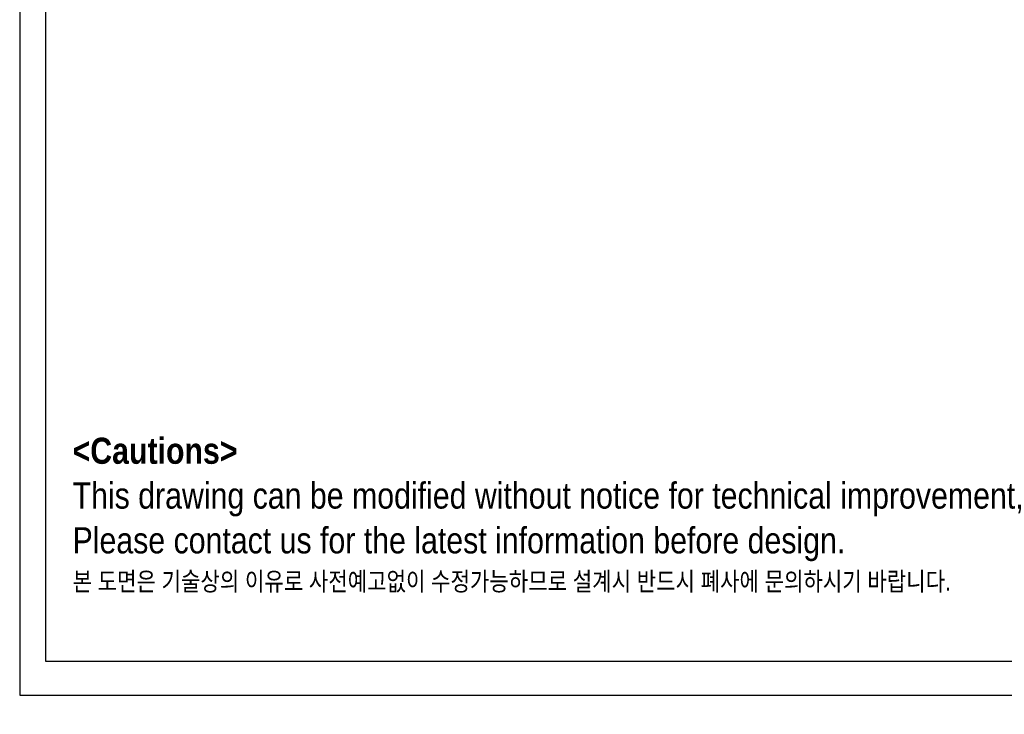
# Model space of a CAD drawing. Extents: x 0 to 2359, y -14 to 1663.
# Tile 1 of 40: x 0 to 738, y -14 to 506. Entities that reach past the tile are written whole.
import ezdxf

# ---------------------------------------------------------------- set-up
doc = ezdxf.new("R2010")
doc.units = 0
doc.header["$LTSCALE"] = 25.4
doc.layers.get('0').update_dxf_attribs({"linetype": 'CONTINUOUS'})
doc.layers.add('ATA-TEXT', color=7, linetype='CONTINUOUS', lineweight=25)
doc.styles.add('주 문자 (ISO)', font='arial.ttf')

# ---------------------------------------------------------------- blocks, each defined once
blk = doc.blocks.new('ata-Border-A1-002')
at = {"color": 253, "ltscale": 0.5}
for p, q in [((0, 594), (0, 0)), ((0, 0), (841, 0))]:
    blk.add_line(p, q, dxfattribs=at)
at = {"ltscale": 0.5}
blk.add_line((7, 9), (7, 585), dxfattribs=at)
blk.add_line((834, 9), (7, 9))

msp = doc.modelspace()

# ---------------------------------------------------------------- block references
at = {"xscale": 2.8, "yscale": 2.8, "zscale": 2.8}
msp.add_blockref('ata-Border-A1-002', (0, 0), dxfattribs=at)

# ---------------------------------------------------------------- texts
at = {"layer": 'ATA-TEXT', "color": 7, "insert": (39.5529306, 192.9800554), "char_height": 9.7999998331, "attachment_point": 1, "line_spacing_factor": 1.027748, "style": '주 문자 (ISO)'}
msp.add_mtext('{\\fArial|b1|i0|c129|p34;\\H2.00000x;<Cautions> }\\P{\\fArial|b0|i0|c129|p34;\\H2.00000x;This drawing can be modified without notice for technical improvement,}\\P{\\fArial|b0|i0|c129|p34;\\H2.00000x;Please contact us for the latest information before design.}\\P{\\fGulim|b0|i0|c129|p50;\\H1.42857x;본 도면은 기술상의 이유로 사전예고없이 수정가능하므로 설계시 반드시 폐사에 문의하시기 바랍니다}{\\fArial|b0|i0|c129|p34;\\H1.42857x;.}', dxfattribs=at)

doc.saveas('drawing.dxf')
